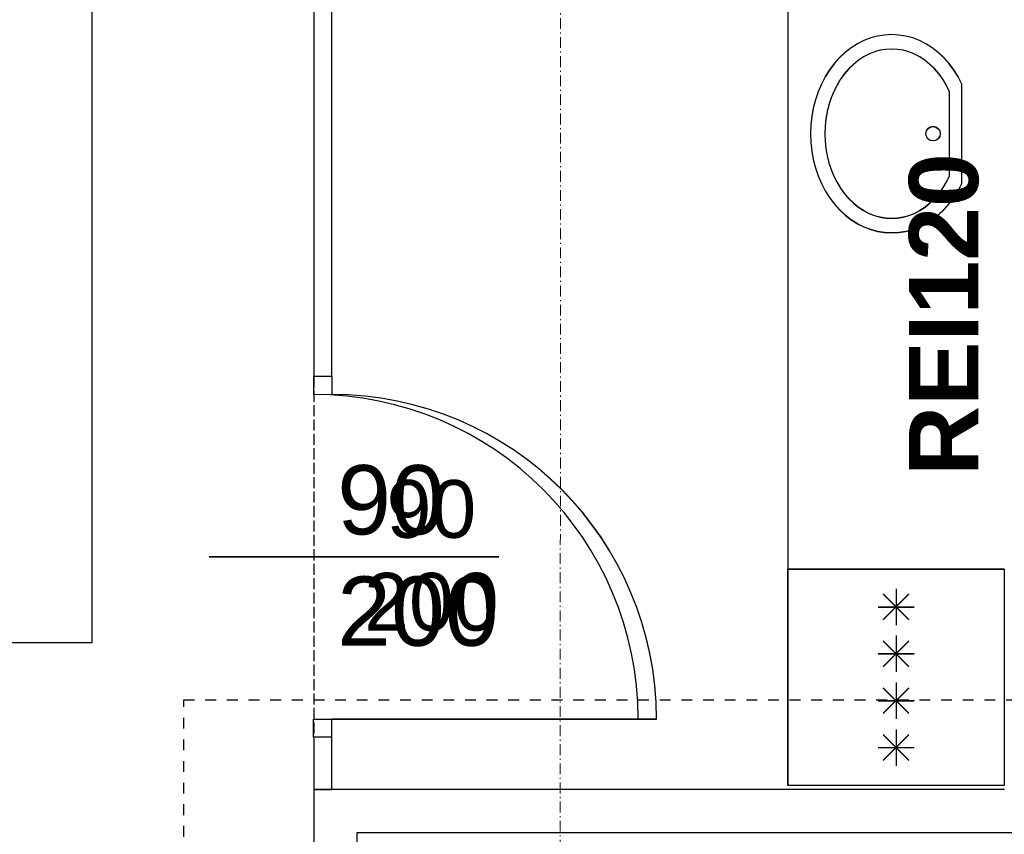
# Model space of a CAD drawing. Header units: millimetres. Extents: x -8642 to 28269, y -6609 to 3701.
# Tile 69 of 256: x 897 to 1170, y -4417 to -4191. Entities that reach past the tile are written whole.
import ezdxf
from ezdxf.enums import TextEntityAlignment as Align

# ---------------------------------------------------------------- set-up
doc = ezdxf.new("R2010")
doc.units = ezdxf.units.MM
doc.header["$LTSCALE"] = 1000
doc.header["$MEASUREMENT"] = 0
for name, pattern in [('ArchiTECH.PC 1. Line Type', [0.004, 0.003, -0.001]), ('ArchiTECH.PC 17. Line Type', [0.006, 0.003, -0.003]), ('ArchiTECH.PC Solid Line Type', [0]), ('rzut 1 pietra$0$ArchiTECH.PC 1. Line Type', [0.004, 0.003, -0.001]), ('rzut 1 pietra$0$ArchiTECH.PC 5. Line Type', [0.0053, 0.003, -0.001, 0.0003, -0.001]), ('rzut 1 pietra$0$ArchiTECH.PC Solid Line Type', [0]), ('SUFIT_1 PIETRO$0$ArchiTECH.PC 1. Line Type', [0.004, 0.003, -0.001]), ('SUFIT_1 PIETRO$0$ArchiTECH.PC Solid Line Type', [0])]:
    doc.linetypes.add(name, pattern=pattern)
doc.layers.add('IS_ARCH', color=254, linetype='Continuous', lineweight=18)
for name, color, linetype in [('Kalka151', 254, 'Continuous'), ('Kalka6', 254, 'Continuous'), ('Kalka79', 254, 'Continuous'), ('SUFIT_1 PIETRO$0$INWENTARYZACJA', 254, 'Continuous'), ('SUFIT_1 PIETRO$0$LAYER79', 254, 'Continuous'), ('SUFIT_1 PIETRO$0$TYP SUFITÓW_NOWYCH', 254, 'Continuous')]:
    doc.layers.add(name, color=color, linetype=linetype)
doc.styles.add('ArchiTECHStyle1', font='arial.ttf', dxfattribs={"height": 0.0032})
doc.styles.add('rzut 1 pietra$0$ArchiTECHStyle1', font='arial.ttf', dxfattribs={"height": 0.16})
doc.styles.add('rzut 1 pietra$0$ArchiTECHStyle3', font='arialbd.ttf', dxfattribs={"height": 0.192})

msp = doc.modelspace()

# ---------------------------------------------------------------- linework, layer by layer
at = {"layer": 'IS_ARCH', "linetype": 'rzut 1 pietra$0$ArchiTECH.PC 5. Line Type'}
msp.add_line((1047.47, -3087.83), (1047.16, -6167.36), dxfattribs=at)
at = {"layer": 'IS_ARCH', "linetype": 'rzut 1 pietra$0$ArchiTECH.PC Solid Line Type'}
for p, q in [((1110.45, -4015.47), (1110.41, -4402.97)), ((979, -4077.96), (979, -4289.54)), ((984, -4289.54), (984, -4077.96)), ((1135.3, -4195.17), (1133.39, -4195.69)), ((1137.25, -4194.85), (1135.3, -4195.17)), ((1139.21, -4194.75), (1137.25, -4194.85)), ((1141.17, -4194.85), (1139.21, -4194.75)), ((1143.12, -4195.17), (1141.17, -4194.85)), ((1145.03, -4195.69), (1143.12, -4195.17)), ((1129.7, -4197.33), (1127.96, -4198.43)), ((1131.51, -4196.41), (1129.7, -4197.33)), ((1133.39, -4195.69), (1131.51, -4196.41)), ((1146.9, -4196.41), (1145.03, -4195.69)), ((1148.72, -4197.33), (1146.9, -4196.41)), ((1150.46, -4198.43), (1148.72, -4197.33)), ((1126.3, -4199.72), (1124.75, -4201.18)), ((1127.96, -4198.43), (1126.3, -4199.72)), ((1131.39, -4200.95), (1129.96, -4201.9)), ((1132.88, -4200.17), (1131.39, -4200.95)), ((1134.42, -4199.55), (1132.88, -4200.17)), ((1136, -4199.11), (1134.42, -4199.55)), ((1137.6, -4198.84), (1136, -4199.11)), ((1139.21, -4198.75), (1137.6, -4198.84)), ((1140.82, -4198.84), (1139.21, -4198.75)), ((1142.42, -4199.11), (1140.82, -4198.84)), ((1144, -4199.55), (1142.42, -4199.11)), ((1145.54, -4200.17), (1144, -4199.55)), ((1147.03, -4200.95), (1145.54, -4200.17)), ((1148.46, -4201.9), (1147.03, -4200.95)), ((1152.11, -4199.72), (1150.46, -4198.43)), ((1153.67, -4201.18), (1152.11, -4199.72)), ((1123.3, -4202.8), (1121.97, -4204.57)), ((1124.75, -4201.18), (1123.3, -4202.8)), ((1128.6, -4203), (1127.32, -4204.25)), ((1129.96, -4201.9), (1128.6, -4203)), ((1149.82, -4203), (1148.46, -4201.9)), ((1151.1, -4204.25), (1149.82, -4203)), ((1155.12, -4202.8), (1153.67, -4201.18)), ((1156.44, -4204.57), (1155.12, -4202.8)), ((1120.78, -4206.48), (1119.72, -4208.5)), ((1121.97, -4204.57), (1120.78, -4206.48)), ((1126.13, -4205.63), (1125.04, -4207.14)), ((1127.32, -4204.25), (1126.13, -4205.63)), ((1152.29, -4205.63), (1151.1, -4204.25)), ((1153.38, -4207.14), (1152.29, -4205.63)), ((1157.64, -4206.48), (1156.44, -4204.57)), ((1158.69, -4208.5), (1157.64, -4206.48)), ((1119.72, -4208.5), (1118.82, -4210.63)), ((1124.05, -4208.77), (1123.19, -4210.5)), ((1125.04, -4207.14), (1124.05, -4208.77)), ((1154.36, -4208.77), (1153.38, -4207.14)), ((1155.23, -4210.5), (1154.36, -4208.77)), ((1158.69, -4236), (1158.69, -4208.5)), ((1158.69, -4208.5), (1158.69, -4208.5)), ((1118.82, -4210.63), (1118.07, -4212.84)), ((1123.19, -4210.5), (1122.44, -4212.32)), ((1155.23, -4234), (1155.23, -4210.5)), ((1155.23, -4210.5), (1155.23, -4210.5)), ((1118.07, -4212.84), (1117.48, -4215.13)), ((1121.82, -4214.21), (1121.34, -4216.17)), ((1122.44, -4212.32), (1121.82, -4214.21)), ((1117.05, -4217.47), (1116.79, -4219.85)), ((1117.48, -4215.13), (1117.05, -4217.47)), ((1121.34, -4216.17), (1120.99, -4218.17)), ((1116.79, -4219.85), (1116.71, -4222.25)), ((1120.78, -4220.2), (1120.71, -4222.25)), ((1120.99, -4218.17), (1120.78, -4220.2)), ((1116.71, -4222.25), (1116.79, -4224.65)), ((1120.71, -4222.25), (1120.78, -4224.3)), ((1116.79, -4224.65), (1117.05, -4227.02)), ((1120.78, -4224.3), (1120.99, -4226.33)), ((1117.05, -4227.02), (1117.48, -4229.37)), ((1120.99, -4226.33), (1121.34, -4228.33)), ((1121.34, -4228.33), (1121.82, -4230.29)), ((1117.48, -4229.37), (1118.07, -4231.65)), ((1121.82, -4230.29), (1122.44, -4232.18)), ((1118.07, -4231.65), (1118.82, -4233.87)), ((1118.82, -4233.87), (1119.72, -4236)), ((1122.44, -4232.18), (1123.19, -4234)), ((1119.72, -4236), (1120.78, -4238.02)), ((1123.19, -4234), (1124.05, -4235.73)), ((1124.05, -4235.73), (1125.04, -4237.35)), ((1153.38, -4237.35), (1154.36, -4235.73)), ((1154.36, -4235.73), (1155.23, -4234)), ((1157.64, -4238.02), (1158.69, -4236)), ((1120.78, -4238.02), (1121.97, -4239.93)), ((1125.04, -4237.35), (1126.13, -4238.87)), ((1126.13, -4238.87), (1127.32, -4240.25)), ((1151.1, -4240.25), (1152.29, -4238.87)), ((1152.29, -4238.87), (1153.38, -4237.35)), ((1156.44, -4239.93), (1157.64, -4238.02)), ((1121.97, -4239.93), (1123.3, -4241.69)), ((1123.3, -4241.69), (1124.75, -4243.31)), ((1127.32, -4240.25), (1128.6, -4241.5)), ((1128.6, -4241.5), (1129.96, -4242.6)), ((1148.46, -4242.6), (1149.82, -4241.5)), ((1149.82, -4241.5), (1151.1, -4240.25)), ((1153.67, -4243.31), (1155.12, -4241.69)), ((1155.12, -4241.69), (1156.44, -4239.93)), ((1124.75, -4243.31), (1126.3, -4244.78)), ((1126.3, -4244.78), (1127.96, -4246.06)), ((1129.96, -4242.6), (1131.39, -4243.55)), ((1131.39, -4243.55), (1132.88, -4244.33)), ((1132.88, -4244.33), (1134.42, -4244.95)), ((1144, -4244.95), (1145.54, -4244.33)), ((1145.54, -4244.33), (1147.03, -4243.55)), ((1147.03, -4243.55), (1148.46, -4242.6)), ((1150.46, -4246.06), (1152.11, -4244.78)), ((1152.11, -4244.78), (1153.67, -4243.31)), ((1127.96, -4246.06), (1129.7, -4247.17)), ((1129.7, -4247.17), (1131.51, -4248.09)), ((1134.42, -4244.95), (1136, -4245.39)), ((1136, -4245.39), (1137.6, -4245.66)), ((1137.6, -4245.66), (1139.21, -4245.75)), ((1139.21, -4245.75), (1140.82, -4245.66)), ((1140.82, -4245.66), (1142.42, -4245.39)), ((1142.42, -4245.39), (1144, -4244.95)), ((1146.9, -4248.09), (1148.72, -4247.17)), ((1148.72, -4247.17), (1150.46, -4246.06)), ((1131.51, -4248.09), (1133.39, -4248.81)), ((1133.39, -4248.81), (1135.3, -4249.33)), ((1135.3, -4249.33), (1137.25, -4249.64)), ((1137.25, -4249.64), (1139.21, -4249.75)), ((1139.21, -4249.75), (1141.17, -4249.64)), ((1141.17, -4249.64), (1143.12, -4249.33)), ((1143.12, -4249.33), (1145.03, -4248.81)), ((1145.03, -4248.81), (1146.9, -4248.09)), ((982, -4289.54), (979, -4289.54)), ((984, -4289.54), (982, -4289.54)), ((984, -4289.54), (984, -4294.54)), ((949.95, -4339.54), (1030.3, -4339.54)), ((1110.42, -4342.98), (1170.42, -4342.98)), ((1110.42, -4402.98), (1110.42, -4342.98)), ((1110.42, -4342.98), (1110.42, -4402.98)), ((1170.42, -4342.98), (1170.42, -4402.98)), ((1140.42, -4348.48), (1140.42, -4358.48)), ((1136.88, -4349.94), (1143.95, -4357.01)), ((1136.88, -4357.01), (1143.95, -4349.94)), ((1135.42, -4353.48), (1145.42, -4353.48)), ((1140.42, -4361.48), (1140.42, -4371.48)), ((1136.88, -4362.94), (1143.95, -4370.01)), ((1136.88, -4370.01), (1143.95, -4362.94)), ((1135.42, -4366.48), (1145.42, -4366.48)), ((1140.42, -4374.48), (1140.42, -4384.48)), ((1136.88, -4375.94), (1143.95, -4383.01)), ((1136.88, -4383.01), (1143.95, -4375.94)), ((1135.42, -4379.48), (1145.42, -4379.48)), ((984, -4384.54), (1074, -4384.54)), ((984, -4389.54), (984, -4384.54)), ((1136.88, -4388.94), (1143.95, -4396.01)), ((1136.88, -4396.01), (1143.95, -4388.94)), ((1140.42, -4387.48), (1140.42, -4397.48)), ((979, -4389.54), (979, -4404.04)), ((982, -4389.54), (979, -4389.54)), ((984, -4389.54), (982, -4389.54)), ((984, -4404.04), (984, -4389.54)), ((1135.42, -4392.48), (1145.42, -4392.48)), ((1170.42, -4402.98), (1110.42, -4402.98)), ((1170.45, -4404.04), (979, -4404.04)), ((979, -4404.04), (979, -4418.18)), ((979, -4404.04), (984, -4404.04)), ((991, -4416.04), (1781.07, -4416.04)), ((991, -4418.18), (991, -4416.04))]:
    msp.add_line(p, q, dxfattribs=at)
at = {"layer": 'IS_ARCH', "linetype": 'rzut 1 pietra$0$ArchiTECH.PC 1. Line Type'}
msp.add_line((979, -4289.54), (979, -4389.54), dxfattribs=at)
at = {"layer": 'IS_ARCH', "linetype": 'rzut 1 pietra$0$ArchiTECH.PC Solid Line Type'}
msp.add_circle((1150.69, -4222.25), 2, dxfattribs=at)
msp.add_arc((984, -4384.54), 90, 0, 90, dxfattribs=at)
at = {"layer": 'Kalka151', "color": 252, "linetype": 'ArchiTECH.PC 17. Line Type', "true_color": 0x858585}
for p, q in [((942.92, -4669.27), (942.92, -4379.31)), ((942.92, -4379.31), (1198.01, -4379.31))]:
    msp.add_line(p, q, dxfattribs=at)
at = {"layer": 'Kalka6', "color": 252, "linetype": 'ArchiTECH.PC Solid Line Type', "true_color": 0x858585}
for p, q in [((979, -4078.05), (979, -4289.62)), ((984, -4289.62), (984, -4078.05)), ((1135.3, -4195.25), (1133.39, -4195.77)), ((1137.25, -4194.94), (1135.3, -4195.25)), ((1139.21, -4194.83), (1137.25, -4194.94)), ((1141.17, -4194.94), (1139.21, -4194.83)), ((1143.12, -4195.25), (1141.17, -4194.94)), ((1145.03, -4195.77), (1143.12, -4195.25)), ((1129.7, -4197.41), (1127.96, -4198.52)), ((1131.51, -4196.49), (1129.7, -4197.41)), ((1133.39, -4195.77), (1131.51, -4196.49)), ((1146.9, -4196.49), (1145.03, -4195.77)), ((1148.72, -4197.41), (1146.9, -4196.49)), ((1150.46, -4198.52), (1148.72, -4197.41)), ((1126.3, -4199.81), (1124.75, -4201.27)), ((1127.96, -4198.52), (1126.3, -4199.81)), ((1131.39, -4201.03), (1129.96, -4201.98)), ((1132.88, -4200.25), (1131.39, -4201.03)), ((1134.42, -4199.63), (1132.88, -4200.25)), ((1136, -4199.19), (1134.42, -4199.63)), ((1137.6, -4198.92), (1136, -4199.19)), ((1139.21, -4198.83), (1137.6, -4198.92)), ((1140.82, -4198.92), (1139.21, -4198.83)), ((1142.42, -4199.19), (1140.82, -4198.92)), ((1144, -4199.63), (1142.42, -4199.19)), ((1145.54, -4200.25), (1144, -4199.63)), ((1147.03, -4201.03), (1145.54, -4200.25)), ((1148.46, -4201.98), (1147.03, -4201.03)), ((1152.11, -4199.81), (1150.46, -4198.52)), ((1153.67, -4201.27), (1152.11, -4199.81)), ((1123.3, -4202.89), (1121.97, -4204.66)), ((1124.75, -4201.27), (1123.3, -4202.89)), ((1128.6, -4203.08), (1127.32, -4204.33)), ((1129.96, -4201.98), (1128.6, -4203.08)), ((1149.82, -4203.08), (1148.46, -4201.98)), ((1151.1, -4204.33), (1149.82, -4203.08)), ((1155.12, -4202.89), (1153.67, -4201.27)), ((1156.44, -4204.66), (1155.12, -4202.89)), ((1120.78, -4206.56), (1119.72, -4208.58)), ((1121.97, -4204.66), (1120.78, -4206.56)), ((1126.13, -4205.72), (1125.04, -4207.23)), ((1127.32, -4204.33), (1126.13, -4205.72)), ((1152.29, -4205.72), (1151.1, -4204.33)), ((1153.38, -4207.23), (1152.29, -4205.72)), ((1157.64, -4206.56), (1156.44, -4204.66)), ((1158.69, -4208.58), (1157.64, -4206.56)), ((1119.72, -4208.58), (1118.82, -4210.71)), ((1124.05, -4208.85), (1123.19, -4210.58)), ((1125.04, -4207.23), (1124.05, -4208.85)), ((1154.36, -4208.85), (1153.38, -4207.23)), ((1155.23, -4210.58), (1154.36, -4208.85)), ((1158.69, -4236.08), (1158.69, -4208.58)), ((1118.82, -4210.71), (1118.07, -4212.93)), ((1123.19, -4210.58), (1122.44, -4212.4)), ((1155.23, -4234.08), (1155.23, -4210.58)), ((1118.07, -4212.93), (1117.48, -4215.22)), ((1121.82, -4214.3), (1121.34, -4216.25)), ((1122.44, -4212.4), (1121.82, -4214.3)), ((1117.48, -4215.22), (1117.05, -4217.56)), ((1121.34, -4216.25), (1120.99, -4218.25)), ((1116.79, -4219.94), (1116.71, -4222.33)), ((1117.05, -4217.56), (1116.79, -4219.94)), ((1120.99, -4218.25), (1120.78, -4220.28)), ((1116.71, -4222.33), (1116.79, -4224.73)), ((1120.78, -4220.28), (1120.71, -4222.33)), ((1120.71, -4222.33), (1120.78, -4224.38)), ((1116.79, -4224.73), (1117.05, -4227.11)), ((1120.78, -4224.38), (1120.99, -4226.41)), ((1117.05, -4227.11), (1117.48, -4229.45)), ((1120.99, -4226.41), (1121.34, -4228.41)), ((1121.34, -4228.41), (1121.82, -4230.37)), ((1117.48, -4229.45), (1118.07, -4231.74)), ((1121.82, -4230.37), (1122.44, -4232.26)), ((1118.07, -4231.74), (1118.82, -4233.95)), ((1122.44, -4232.26), (1123.19, -4234.08)), ((1118.82, -4233.95), (1119.72, -4236.08)), ((1119.72, -4236.08), (1120.78, -4238.11)), ((1123.19, -4234.08), (1124.05, -4235.81)), ((1124.05, -4235.81), (1125.04, -4237.44)), ((1153.38, -4237.44), (1154.36, -4235.81)), ((1154.36, -4235.81), (1155.23, -4234.08)), ((1157.64, -4238.11), (1158.69, -4236.08)), ((1120.78, -4238.11), (1121.97, -4240.01)), ((1125.04, -4237.44), (1126.13, -4238.95)), ((1126.13, -4238.95), (1127.32, -4240.33)), ((1151.1, -4240.33), (1152.29, -4238.95)), ((1152.29, -4238.95), (1153.38, -4237.44)), ((1156.44, -4240.01), (1157.64, -4238.11)), ((1121.97, -4240.01), (1123.3, -4241.78)), ((1123.3, -4241.78), (1124.75, -4243.4)), ((1127.32, -4240.33), (1128.6, -4241.58)), ((1128.6, -4241.58), (1129.96, -4242.68)), ((1148.46, -4242.68), (1149.82, -4241.58)), ((1149.82, -4241.58), (1151.1, -4240.33)), ((1153.67, -4243.4), (1155.12, -4241.78)), ((1155.12, -4241.78), (1156.44, -4240.01)), ((1124.75, -4243.4), (1126.3, -4244.86)), ((1129.96, -4242.68), (1131.39, -4243.63)), ((1131.39, -4243.63), (1132.88, -4244.42)), ((1132.88, -4244.42), (1134.42, -4245.03)), ((1144, -4245.03), (1145.54, -4244.42)), ((1145.54, -4244.42), (1147.03, -4243.63)), ((1147.03, -4243.63), (1148.46, -4242.68)), ((1152.11, -4244.86), (1153.67, -4243.4)), ((1126.3, -4244.86), (1127.96, -4246.15)), ((1127.96, -4246.15), (1129.7, -4247.26)), ((1129.7, -4247.26), (1131.51, -4248.17)), ((1134.42, -4245.03), (1136, -4245.48)), ((1136, -4245.48), (1137.6, -4245.74)), ((1137.6, -4245.74), (1139.21, -4245.83)), ((1139.21, -4245.83), (1140.82, -4245.74)), ((1140.82, -4245.74), (1142.42, -4245.48)), ((1142.42, -4245.48), (1144, -4245.03)), ((1146.9, -4248.17), (1148.72, -4247.26)), ((1148.72, -4247.26), (1150.46, -4246.15)), ((1150.46, -4246.15), (1152.11, -4244.86)), ((1131.51, -4248.17), (1133.39, -4248.9)), ((1133.39, -4248.9), (1135.3, -4249.41)), ((1135.3, -4249.41), (1137.25, -4249.73)), ((1137.25, -4249.73), (1139.21, -4249.83)), ((1139.21, -4249.83), (1141.17, -4249.73)), ((1141.17, -4249.73), (1143.12, -4249.41)), ((1143.12, -4249.41), (1145.03, -4248.9)), ((1145.03, -4248.9), (1146.9, -4248.17)), ((978.92, -4289.62), (978.92, -4294.62)), ((982, -4289.62), (979, -4289.62)), ((984, -4289.62), (982, -4289.62)), ((949.95, -4339.62), (1030.3, -4339.62)), ((1110.42, -4343.06), (1170.42, -4343.06)), ((1110.42, -4403.06), (1110.42, -4343.06)), ((1110.42, -4343.06), (1110.42, -4403.06)), ((1170.42, -4343.06), (1170.42, -4403.06)), ((1136.88, -4350.02), (1143.95, -4357.1)), ((1136.88, -4357.1), (1143.95, -4350.02)), ((1140.42, -4348.56), (1140.42, -4358.56)), ((1135.42, -4353.56), (1145.42, -4353.56)), ((1140.42, -4361.56), (1140.42, -4371.56)), ((1136.88, -4363.02), (1143.95, -4370.1)), ((1136.88, -4370.1), (1143.95, -4363.02)), ((1135.42, -4366.56), (1145.42, -4366.56)), ((1140.42, -4374.56), (1140.42, -4384.56)), ((1136.88, -4376.02), (1143.95, -4383.1)), ((1136.88, -4383.1), (1143.95, -4376.02)), ((1135.42, -4379.56), (1145.42, -4379.56)), ((978.92, -4384.62), (1068.92, -4384.62)), ((978.92, -4389.62), (978.92, -4384.62)), ((1136.88, -4389.02), (1143.95, -4396.1)), ((1136.88, -4396.1), (1143.95, -4389.02)), ((1140.42, -4387.56), (1140.42, -4397.56)), ((979, -4389.62), (979, -4404.12)), ((982, -4389.62), (979, -4389.62)), ((984, -4389.62), (982, -4389.62)), ((984, -4404.12), (984, -4389.62)), ((1135.42, -4392.56), (1145.42, -4392.56)), ((1170.42, -4403.06), (1110.42, -4403.06)), ((979, -4404.12), (979, -4418.26)), ((979, -4404.12), (984, -4404.12)), ((991, -4418.26), (991, -4416.12))]:
    msp.add_line(p, q, dxfattribs=at)
at = {"layer": 'Kalka6', "color": 252, "linetype": 'ArchiTECH.PC 1. Line Type', "true_color": 0x858585}
msp.add_line((979, -4289.62), (979, -4389.62), dxfattribs=at)
at = {"layer": 'Kalka6', "color": 252, "linetype": 'ArchiTECH.PC Solid Line Type', "true_color": 0x858585}
msp.add_circle((1150.69, -4222.33), 2, dxfattribs=at)
msp.add_arc((978.92, -4384.62), 90, 0, 90, dxfattribs=at)
at = {"layer": 'Kalka79', "color": 252, "linetype": 'ArchiTECH.PC Solid Line Type', "true_color": 0x858585}
for p, q in [((1110.45, -4015.56), (1110.41, -4403.06)), ((1170.45, -4404.12), (979, -4404.12)), ((991, -4416.12), (1781.07, -4416.12))]:
    msp.add_line(p, q, dxfattribs=at)
at = {"layer": 'SUFIT_1 PIETRO$0$INWENTARYZACJA', "linetype": 'SUFIT_1 PIETRO$0$ArchiTECH.PC Solid Line Type'}
for p, q in [((979, -4078.05), (979, -4289.62)), ((984, -4289.62), (984, -4078.05)), ((1135.3, -4195.25), (1133.39, -4195.77)), ((1137.25, -4194.94), (1135.3, -4195.25)), ((1139.21, -4194.83), (1137.25, -4194.94)), ((1141.17, -4194.94), (1139.21, -4194.83)), ((1143.12, -4195.25), (1141.17, -4194.94)), ((1145.03, -4195.77), (1143.12, -4195.25)), ((1129.7, -4197.41), (1127.96, -4198.52)), ((1131.51, -4196.49), (1129.7, -4197.41)), ((1133.39, -4195.77), (1131.51, -4196.49)), ((1146.9, -4196.49), (1145.03, -4195.77)), ((1148.72, -4197.41), (1146.9, -4196.49)), ((1150.46, -4198.52), (1148.72, -4197.41)), ((1126.3, -4199.81), (1124.75, -4201.27)), ((1127.96, -4198.52), (1126.3, -4199.81)), ((1131.39, -4201.03), (1129.96, -4201.98)), ((1132.88, -4200.25), (1131.39, -4201.03)), ((1134.42, -4199.63), (1132.88, -4200.25)), ((1136, -4199.19), (1134.42, -4199.63)), ((1137.6, -4198.92), (1136, -4199.19)), ((1139.21, -4198.83), (1137.6, -4198.92)), ((1140.82, -4198.92), (1139.21, -4198.83)), ((1142.42, -4199.19), (1140.82, -4198.92)), ((1144, -4199.63), (1142.42, -4199.19)), ((1145.54, -4200.25), (1144, -4199.63)), ((1147.03, -4201.03), (1145.54, -4200.25)), ((1148.46, -4201.98), (1147.03, -4201.03)), ((1152.11, -4199.81), (1150.46, -4198.52)), ((1153.67, -4201.27), (1152.11, -4199.81)), ((1123.3, -4202.89), (1121.97, -4204.66)), ((1124.75, -4201.27), (1123.3, -4202.89)), ((1128.6, -4203.08), (1127.32, -4204.33)), ((1129.96, -4201.98), (1128.6, -4203.08)), ((1149.82, -4203.08), (1148.46, -4201.98)), ((1151.1, -4204.33), (1149.82, -4203.08)), ((1155.12, -4202.89), (1153.67, -4201.27)), ((1156.44, -4204.66), (1155.12, -4202.89)), ((1120.78, -4206.56), (1119.72, -4208.58)), ((1121.97, -4204.66), (1120.78, -4206.56)), ((1126.13, -4205.72), (1125.04, -4207.23)), ((1127.32, -4204.33), (1126.13, -4205.72)), ((1152.29, -4205.72), (1151.1, -4204.33)), ((1153.38, -4207.23), (1152.29, -4205.72)), ((1157.64, -4206.56), (1156.44, -4204.66)), ((1158.69, -4208.58), (1157.64, -4206.56)), ((1119.72, -4208.58), (1118.82, -4210.71)), ((1124.05, -4208.85), (1123.19, -4210.58)), ((1125.04, -4207.23), (1124.05, -4208.85)), ((1154.36, -4208.85), (1153.38, -4207.23)), ((1155.23, -4210.58), (1154.36, -4208.85)), ((1158.69, -4236.08), (1158.69, -4208.58)), ((1158.69, -4208.58), (1158.69, -4208.58)), ((1118.82, -4210.71), (1118.07, -4212.93)), ((1123.19, -4210.58), (1122.44, -4212.4)), ((1155.23, -4234.08), (1155.23, -4210.58)), ((1155.23, -4210.58), (1155.23, -4210.58)), ((1118.07, -4212.93), (1117.48, -4215.22)), ((1121.82, -4214.3), (1121.34, -4216.25)), ((1122.44, -4212.4), (1121.82, -4214.3)), ((1117.48, -4215.22), (1117.05, -4217.56)), ((1121.34, -4216.25), (1120.99, -4218.25)), ((1116.79, -4219.94), (1116.71, -4222.33)), ((1117.05, -4217.56), (1116.79, -4219.94)), ((1120.99, -4218.25), (1120.78, -4220.28)), ((1116.71, -4222.33), (1116.79, -4224.73)), ((1120.78, -4220.28), (1120.71, -4222.33)), ((1120.71, -4222.33), (1120.78, -4224.38)), ((1116.79, -4224.73), (1117.05, -4227.11)), ((1120.78, -4224.38), (1120.99, -4226.41)), ((1117.05, -4227.11), (1117.48, -4229.45)), ((1120.99, -4226.41), (1121.34, -4228.41)), ((1121.34, -4228.41), (1121.82, -4230.37)), ((1117.48, -4229.45), (1118.07, -4231.74)), ((1121.82, -4230.37), (1122.44, -4232.26)), ((1118.07, -4231.74), (1118.82, -4233.95)), ((1122.44, -4232.26), (1123.19, -4234.08)), ((1118.82, -4233.95), (1119.72, -4236.08)), ((1119.72, -4236.08), (1120.78, -4238.11)), ((1123.19, -4234.08), (1124.05, -4235.81)), ((1124.05, -4235.81), (1125.04, -4237.44)), ((1153.38, -4237.44), (1154.36, -4235.81)), ((1154.36, -4235.81), (1155.23, -4234.08)), ((1157.64, -4238.11), (1158.69, -4236.08)), ((1120.78, -4238.11), (1121.97, -4240.01)), ((1125.04, -4237.44), (1126.13, -4238.95)), ((1126.13, -4238.95), (1127.32, -4240.33)), ((1151.1, -4240.33), (1152.29, -4238.95)), ((1152.29, -4238.95), (1153.38, -4237.44)), ((1156.44, -4240.01), (1157.64, -4238.11)), ((1121.97, -4240.01), (1123.3, -4241.78)), ((1123.3, -4241.78), (1124.75, -4243.4)), ((1127.32, -4240.33), (1128.6, -4241.58)), ((1128.6, -4241.58), (1129.96, -4242.68)), ((1148.46, -4242.68), (1149.82, -4241.58)), ((1149.82, -4241.58), (1151.1, -4240.33)), ((1153.67, -4243.4), (1155.12, -4241.78)), ((1155.12, -4241.78), (1156.44, -4240.01)), ((1124.75, -4243.4), (1126.3, -4244.86)), ((1129.96, -4242.68), (1131.39, -4243.63)), ((1131.39, -4243.63), (1132.88, -4244.42)), ((1132.88, -4244.42), (1134.42, -4245.03)), ((1144, -4245.03), (1145.54, -4244.42)), ((1145.54, -4244.42), (1147.03, -4243.63)), ((1147.03, -4243.63), (1148.46, -4242.68)), ((1152.11, -4244.86), (1153.67, -4243.4)), ((1126.3, -4244.86), (1127.96, -4246.15)), ((1127.96, -4246.15), (1129.7, -4247.26)), ((1129.7, -4247.26), (1131.51, -4248.17)), ((1134.42, -4245.03), (1136, -4245.48)), ((1136, -4245.48), (1137.6, -4245.74)), ((1137.6, -4245.74), (1139.21, -4245.83)), ((1139.21, -4245.83), (1140.82, -4245.74)), ((1140.82, -4245.74), (1142.42, -4245.48)), ((1142.42, -4245.48), (1144, -4245.03)), ((1146.9, -4248.17), (1148.72, -4247.26)), ((1148.72, -4247.26), (1150.46, -4246.15)), ((1150.46, -4246.15), (1152.11, -4244.86)), ((1131.51, -4248.17), (1133.39, -4248.9)), ((1133.39, -4248.9), (1135.3, -4249.41)), ((1135.3, -4249.41), (1137.25, -4249.73)), ((1137.25, -4249.73), (1139.21, -4249.83)), ((1139.21, -4249.83), (1141.17, -4249.73)), ((1141.17, -4249.73), (1143.12, -4249.41)), ((1143.12, -4249.41), (1145.03, -4248.9)), ((1145.03, -4248.9), (1146.9, -4248.17)), ((982, -4289.62), (979, -4289.62)), ((984, -4289.62), (982, -4289.62)), ((984, -4289.62), (984, -4294.62)), ((1110.42, -4343.06), (1170.42, -4343.06)), ((1110.42, -4403.06), (1110.42, -4343.06)), ((1110.42, -4343.06), (1110.42, -4403.06)), ((1170.42, -4343.06), (1170.42, -4403.06)), ((1136.88, -4350.02), (1143.95, -4357.1)), ((1136.88, -4357.1), (1143.95, -4350.02)), ((1140.42, -4348.56), (1140.42, -4358.56)), ((1135.42, -4353.56), (1145.42, -4353.56)), ((1140.42, -4361.56), (1140.42, -4371.56)), ((1136.88, -4363.02), (1143.95, -4370.1)), ((1136.88, -4370.1), (1143.95, -4363.02)), ((1135.42, -4366.56), (1145.42, -4366.56)), ((1140.42, -4374.56), (1140.42, -4384.56)), ((1136.88, -4376.02), (1143.95, -4383.1)), ((1136.88, -4383.1), (1143.95, -4376.02)), ((1135.42, -4379.56), (1145.42, -4379.56)), ((984, -4384.62), (1074, -4384.62)), ((984, -4389.62), (984, -4384.62)), ((1136.88, -4389.02), (1143.95, -4396.1)), ((1136.88, -4396.1), (1143.95, -4389.02)), ((1140.42, -4387.56), (1140.42, -4397.56)), ((979, -4389.62), (979, -4404.12)), ((982, -4389.62), (979, -4389.62)), ((984, -4389.62), (982, -4389.62)), ((984, -4404.12), (984, -4389.62)), ((1135.42, -4392.56), (1145.42, -4392.56)), ((1170.42, -4403.06), (1110.42, -4403.06)), ((979, -4404.12), (984, -4404.12)), ((1170.45, -4404.12), (979, -4404.12)), ((979, -4404.12), (979, -4428.26)), ((991, -4416.12), (1781.07, -4416.12)), ((991, -4428.26), (991, -4416.12))]:
    msp.add_line(p, q, dxfattribs=at)
at = {"layer": 'SUFIT_1 PIETRO$0$INWENTARYZACJA', "linetype": 'SUFIT_1 PIETRO$0$ArchiTECH.PC 1. Line Type'}
msp.add_line((979, -4289.62), (979, -4389.62), dxfattribs=at)
at = {"layer": 'SUFIT_1 PIETRO$0$INWENTARYZACJA', "linetype": 'SUFIT_1 PIETRO$0$ArchiTECH.PC Solid Line Type'}
msp.add_circle((1150.69, -4222.33), 2, dxfattribs=at)
for centre, start, end in [((984, -4384.62), 0, 90), ((979, -4433.26), 270, 270)]:
    msp.add_arc(centre, 90, start, end, dxfattribs=at)
at = {"layer": 'SUFIT_1 PIETRO$0$LAYER79', "linetype": 'SUFIT_1 PIETRO$0$ArchiTECH.PC Solid Line Type'}
msp.add_line((1110.45, -4015.56), (1110.41, -4403.06), dxfattribs=at)
at = {"layer": 'SUFIT_1 PIETRO$0$TYP SUFITÓW_NOWYCH', "linetype": 'SUFIT_1 PIETRO$0$ArchiTECH.PC Solid Line Type'}
for p, q in [((917.49, -3599.92), (917.49, -4363.47)), ((917.49, -4363.47), (797.49, -4363.47))]:
    msp.add_line(p, q, dxfattribs=at)

# ---------------------------------------------------------------- texts
at = {"layer": 'IS_ARCH', "style": 'rzut 1 pietra$0$ArchiTECHStyle3'}
msp.add_text('REI120', height=19.2, rotation=90, dxfattribs=at).set_placement((1168.96, -4317.17), align=Align.BOTTOM_LEFT)
at = {"layer": 'IS_ARCH', "style": 'rzut 1 pietra$0$ArchiTECHStyle1'}
for s, p in [('90', (999.17, -4339.17)), ('200', (992.95, -4364.9))]:
    msp.add_text(s, height=16, dxfattribs=at).set_placement(p, align=Align.BOTTOM_LEFT)
at = {"layer": 'Kalka6', "color": 252, "true_color": 0x858585, "style": 'ArchiTECHStyle1'}
for s, p in [('90', (985.49, -4339.18)), ('200', (985.49, -4370.06))]:
    msp.add_text(s, height=19.2, dxfattribs=at).set_placement(p, align=Align.BOTTOM_LEFT)

doc.saveas('drawing.dxf')
